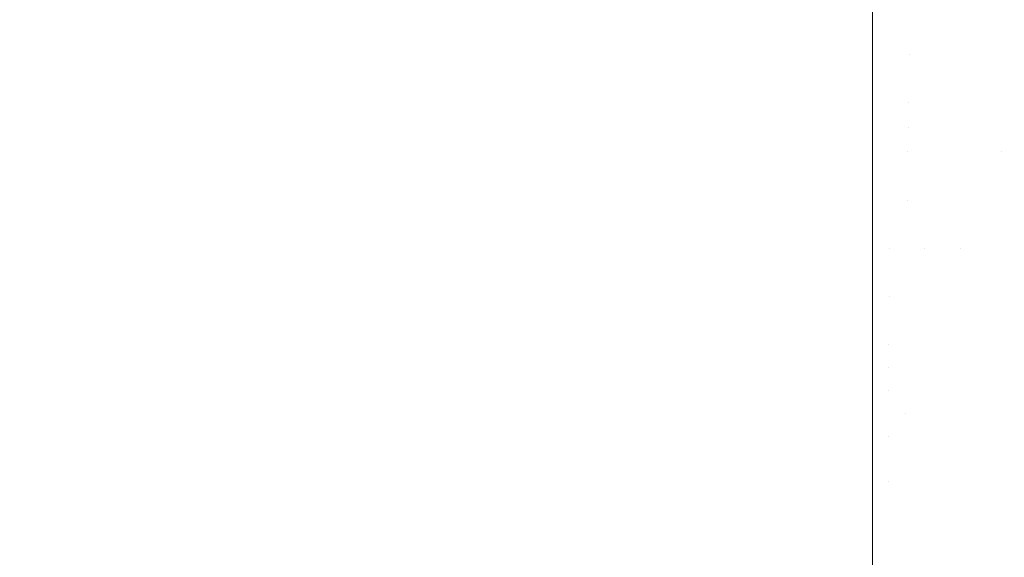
# Model space of a CAD drawing. Header units: centimetres. Extents: x -21.6 to 22.7, y 3.4 to 5.2.
# Tile 245 of 256: x 7.682 to 7.7638, y 5.1144 to 5.1591. Entities that reach past the tile are written whole.
import ezdxf

# ---------------------------------------------------------------- set-up
doc = ezdxf.new("R2010")
doc.units = ezdxf.units.CM
doc.header["$LTSCALE"] = 2.54
doc.layers.add('Lucido design-1', color=7, linetype='Continuous')

# ---------------------------------------------------------------- blocks, each defined once
blk = doc.blocks.new('Gruppo-4-1')
at = {"color": 7, "linetype": 'Continuous', "lineweight": 9}
for points, invisible_edges in [([(22.630348, 5.161088, -1872.236179), (-21.503423, 5.161088, -1872.236179), (-21.503423, 5.15757, -1872.233599), (22.630348, 5.15757, -1872.233599)], 5), ([(7.752862, 5.160201, -1872.5955), (7.752862, 5.15757, -1872.597429), (-6.625937, 5.15757, -1872.597429), (-6.625937, 5.160201, -1872.5955)], 10), ([(7.752862, 5.15757, -1872.597429), (7.752862, 5.160201, -1872.5955), (7.756028, 5.160212, -1872.595574), (7.755989, 5.158206, -1872.59704)], 14), ([(7.755989, 5.158206, -1872.59704), (7.756028, 5.160212, -1872.595574), (7.75929, 5.160212, -1872.595764), (7.759212, 5.158206, -1872.597226)], 15), ([(7.759212, 5.158206, -1872.597226), (7.75929, 5.160212, -1872.595764), (7.762649, 5.160212, -1872.596093), (7.762529, 5.158206, -1872.597552)], 15), ([(7.762529, 5.158206, -1872.597552), (7.762649, 5.160212, -1872.596093), (7.766102, 5.160212, -1872.596576), (7.76594, 5.158206, -1872.598029)], 15), ([(7.752862, 5.15757, -1872.597429), (7.755989, 5.158206, -1872.59704), (7.755952, 5.156191, -1872.598437)], 11), ([(7.759212, 5.158206, -1872.597226), (7.759137, 5.156191, -1872.598621), (7.755952, 5.156191, -1872.598437), (7.755989, 5.158206, -1872.59704)], 15), ([(7.762529, 5.158206, -1872.597552), (7.762415, 5.156191, -1872.598943), (7.759137, 5.156191, -1872.598621), (7.759212, 5.158206, -1872.597226)], 15), ([(7.76594, 5.158206, -1872.598029), (7.765786, 5.156191, -1872.599414), (7.762415, 5.156191, -1872.598943), (7.762529, 5.158206, -1872.597552)], 15), ([(22.630348, 5.15757, -1872.233599), (-21.503423, 5.15757, -1872.233599), (-21.503423, 5.153942, -1872.231175), (22.630348, 5.153942, -1872.231175)], 5), ([(-6.625937, 5.156178, -1872.598359), (-6.625937, 5.15757, -1872.597429), (7.752862, 5.15757, -1872.597429), (7.752862, 5.156178, -1872.598359)], 10), ([(7.755952, 5.156191, -1872.598437), (7.752862, 5.156178, -1872.598359), (7.752862, 5.15757, -1872.597429)], 9), ([(7.752862, 5.156178, -1872.598359), (7.752862, 5.153942, -1872.599853), (-6.625937, 5.153942, -1872.599853), (-6.625937, 5.156178, -1872.598359)], 10), ([(7.752862, 5.153942, -1872.599853), (7.752862, 5.156178, -1872.598359), (7.755952, 5.156191, -1872.598437), (7.755917, 5.154168, -1872.599767)], 14), ([(7.755917, 5.154168, -1872.599767), (7.755952, 5.156191, -1872.598437), (7.759137, 5.156191, -1872.598621), (7.759066, 5.154168, -1872.599949)], 15), ([(7.759066, 5.154168, -1872.599949), (7.759137, 5.156191, -1872.598621), (7.762415, 5.156191, -1872.598943), (7.762307, 5.154168, -1872.600268)], 15), ([(7.762307, 5.154168, -1872.600268), (7.762415, 5.156191, -1872.598943), (7.765786, 5.156191, -1872.599414), (7.765639, 5.154168, -1872.600734)], 15), ([(22.630348, 5.153942, -1872.231175), (-21.503423, 5.153942, -1872.231175), (-21.503423, 5.150212, -1872.228911), (22.630348, 5.150212, -1872.228911)], 5), ([(-6.625937, 5.152128, -1872.600954), (-6.625937, 5.153942, -1872.599853), (7.752862, 5.153942, -1872.599853), (7.752862, 5.152128, -1872.600954)], 10), ([(7.752862, 5.153942, -1872.599853), (7.755917, 5.154168, -1872.599767), (7.755884, 5.152141, -1872.601032)], 11), ([(7.755884, 5.152141, -1872.601032), (7.752862, 5.152128, -1872.600954), (7.752862, 5.153942, -1872.599853)], 9), ([(7.759066, 5.154168, -1872.599949), (7.758998, 5.152141, -1872.601212), (7.755884, 5.152141, -1872.601032), (7.755917, 5.154168, -1872.599767)], 15), ([(7.762307, 5.154168, -1872.600268), (7.762204, 5.152141, -1872.601527), (7.758998, 5.152141, -1872.601212), (7.759066, 5.154168, -1872.599949)], 15), ([(7.765639, 5.154168, -1872.600734), (7.765499, 5.152141, -1872.601988), (7.762204, 5.152141, -1872.601527), (7.762307, 5.154168, -1872.600268)], 15), ([(7.752862, 5.152128, -1872.600954), (7.752862, 5.150212, -1872.602117), (-6.625937, 5.150212, -1872.602117), (-6.625937, 5.152128, -1872.600954)], 10), ([(7.755884, 5.152141, -1872.601032), (7.755852, 5.150111, -1872.602232), (7.752862, 5.150212, -1872.602117)], 11), ([(7.752862, 5.150212, -1872.602117), (7.752862, 5.152128, -1872.600954), (7.755884, 5.152141, -1872.601032)], 10), ([(7.755852, 5.150111, -1872.602232), (7.755884, 5.152141, -1872.601032), (7.758998, 5.152141, -1872.601212), (7.758933, 5.150111, -1872.60241)], 15), ([(7.758933, 5.150111, -1872.60241), (7.758998, 5.152141, -1872.601212), (7.762204, 5.152141, -1872.601527), (7.762106, 5.150111, -1872.602722)], 15), ([(7.762106, 5.150111, -1872.602722), (7.762204, 5.152141, -1872.601527), (7.765499, 5.152141, -1872.601988), (7.765367, 5.150111, -1872.603178)], 15), ([(22.630348, 5.148071, -1872.227737), (22.630348, 5.150212, -1872.228911), (-21.503423, 5.150212, -1872.228911), (-21.503423, 5.148071, -1872.227737)], 10), ([(-6.625937, 5.148071, -1872.603291), (-6.625937, 5.150212, -1872.602117), (7.752862, 5.150212, -1872.602117), (7.752862, 5.148071, -1872.603291)], 10), ([(7.752862, 5.148071, -1872.603291), (7.752862, 5.150212, -1872.602117), (7.755852, 5.150111, -1872.602232)], 10), ([(7.755852, 5.150111, -1872.602232), (7.755822, 5.148082, -1872.603368), (7.752862, 5.148071, -1872.603291)], 11), ([(7.758933, 5.150111, -1872.60241), (7.758873, 5.148082, -1872.603545), (7.755822, 5.148082, -1872.603368), (7.755852, 5.150111, -1872.602232)], 15), ([(7.762106, 5.150111, -1872.602722), (7.762013, 5.148082, -1872.603853), (7.758873, 5.148082, -1872.603545), (7.758933, 5.150111, -1872.60241)], 15), ([(7.763616, 5.148082, -1872.60406), (7.762013, 5.148082, -1872.603853), (7.762106, 5.150111, -1872.602722), (7.765367, 5.150111, -1872.603178)], 15), ([(7.765367, 5.150111, -1872.603178), (7.765241, 5.148082, -1872.604305), (7.763616, 5.148082, -1872.60406)], 11), ([(-21.503423, 5.148071, -1872.227737), (-21.503423, 5.146387, -1872.226813), (22.630348, 5.146387, -1872.226813), (22.630348, 5.148071, -1872.227737)], 10), ([(7.752862, 5.148071, -1872.603291), (7.752862, 5.146387, -1872.604215), (-6.625937, 5.146387, -1872.604215), (-6.625937, 5.148071, -1872.603291)], 10), ([(7.755822, 5.148082, -1872.603368), (7.755794, 5.146055, -1872.604443), (7.752862, 5.146387, -1872.604215)], 11), ([(7.752862, 5.146387, -1872.604215), (7.752862, 5.148071, -1872.603291), (7.755822, 5.148082, -1872.603368)], 10), ([(7.755794, 5.146055, -1872.604443), (7.755822, 5.148082, -1872.603368), (7.758873, 5.148082, -1872.603545), (7.758815, 5.146055, -1872.604618)], 15), ([(7.758815, 5.146055, -1872.604618), (7.758873, 5.148082, -1872.603545), (7.762013, 5.148082, -1872.603853), (7.761925, 5.146055, -1872.604923)], 15), ([(7.763513, 5.146055, -1872.605128), (7.761925, 5.146055, -1872.604923), (7.762013, 5.148082, -1872.603853), (7.763616, 5.148082, -1872.60406)], 15), ([(7.763616, 5.148082, -1872.60406), (7.765241, 5.148082, -1872.604305), (7.765123, 5.146055, -1872.605371), (7.763513, 5.146055, -1872.605128)], 15), ([(22.630348, 5.146052, -1872.226648), (22.630348, 5.146387, -1872.226813), (-21.503423, 5.146387, -1872.226813), (-21.503423, 5.146052, -1872.226648)], 10), ([(-6.625937, 5.144022, -1872.605381), (-6.625937, 5.146387, -1872.604215), (7.752862, 5.146387, -1872.604215), (7.752862, 5.144022, -1872.605381)], 10), ([(7.755794, 5.146055, -1872.604443), (7.755767, 5.144032, -1872.605457), (7.752862, 5.144022, -1872.605381), (7.752862, 5.146387, -1872.604215)], 11), ([(-21.503423, 5.146052, -1872.226648), (-21.503423, 5.142474, -1872.224883), (22.630348, 5.142474, -1872.224883), (22.630348, 5.146052, -1872.226648)], 10), ([(7.758815, 5.146055, -1872.604618), (7.758761, 5.144032, -1872.605631), (7.755767, 5.144032, -1872.605457), (7.755794, 5.146055, -1872.604443)], 15), ([(7.761925, 5.146055, -1872.604923), (7.761842, 5.144032, -1872.605933), (7.758761, 5.144032, -1872.605631), (7.758815, 5.146055, -1872.604618)], 15), ([(7.763416, 5.144032, -1872.606136), (7.761842, 5.144032, -1872.605933), (7.761925, 5.146055, -1872.604923), (7.763513, 5.146055, -1872.605128)], 15), ([(7.763513, 5.146055, -1872.605128), (7.765123, 5.146055, -1872.605371), (7.765011, 5.144032, -1872.606376), (7.763416, 5.144032, -1872.606136)], 15), ([(7.752862, 5.144022, -1872.605381), (7.752862, 5.142474, -1872.606145), (-6.625937, 5.142474, -1872.606145), (-6.625937, 5.144022, -1872.605381)], 10), ([(7.755767, 5.144032, -1872.605457), (7.755742, 5.142016, -1872.606412), (7.752862, 5.142474, -1872.606145)], 11), ([(7.752862, 5.142474, -1872.606145), (7.752862, 5.144022, -1872.605381), (7.755767, 5.144032, -1872.605457)], 10), ([(7.755742, 5.142016, -1872.606412), (7.755767, 5.144032, -1872.605457), (7.758761, 5.144032, -1872.605631), (7.758709, 5.142016, -1872.606584)], 15), ([(7.758709, 5.142016, -1872.606584), (7.758761, 5.144032, -1872.605631), (7.761842, 5.144032, -1872.605933), (7.761764, 5.142016, -1872.606884)], 15), ([(7.763324, 5.142016, -1872.607085), (7.761764, 5.142016, -1872.606884), (7.761842, 5.144032, -1872.605933), (7.763416, 5.144032, -1872.606136)], 15), ([(7.763416, 5.144032, -1872.606136), (7.765011, 5.144032, -1872.606376), (7.764905, 5.142016, -1872.607323), (7.763324, 5.142016, -1872.607085)], 15), ([(22.630348, 5.13848, -1872.223126), (22.630348, 5.142474, -1872.224883), (-21.503423, 5.142474, -1872.224883), (-21.503423, 5.142012, -1872.22468)], 10), ([(7.752862, 5.142474, -1872.606145), (7.752862, 5.142012, -1872.606348), (-6.625937, 5.13848, -1872.607902), (-6.625937, 5.139998, -1872.607234)], 10), ([(-6.625937, 5.139998, -1872.607234), (-6.625937, 5.142474, -1872.606145), (7.752862, 5.142474, -1872.606145)], 10), ([(7.755742, 5.142016, -1872.606412), (7.752862, 5.142012, -1872.606348), (7.752862, 5.142474, -1872.606145)], 9), ([(-21.503423, 5.142012, -1872.22468), (-21.503423, 5.139998, -1872.223794), (22.630348, 5.13848, -1872.223126)], 10), ([(-6.625937, 5.13848, -1872.607902), (7.752862, 5.142012, -1872.606348), (7.752862, 5.139998, -1872.607234)], 9), ([(7.752862, 5.142012, -1872.606348), (7.755742, 5.142016, -1872.606412), (7.755718, 5.140007, -1872.607309), (7.754279, 5.140007, -1872.607268)], 15), ([(7.754279, 5.140007, -1872.607268), (7.752862, 5.139998, -1872.607234), (7.752862, 5.142012, -1872.606348)], 9), ([(7.757179, 5.140007, -1872.607379), (7.755718, 5.140007, -1872.607309), (7.755742, 5.142016, -1872.606412), (7.758709, 5.142016, -1872.606584)], 15), ([(7.758709, 5.142016, -1872.606584), (7.758661, 5.140007, -1872.60748), (7.757179, 5.140007, -1872.607379)], 11), ([(7.760166, 5.140007, -1872.607612), (7.758661, 5.140007, -1872.60748), (7.758709, 5.142016, -1872.606584), (7.761764, 5.142016, -1872.606884)], 15), ([(7.761764, 5.142016, -1872.606884), (7.761691, 5.140007, -1872.607777), (7.760166, 5.140007, -1872.607612)], 11), ([(7.763238, 5.140007, -1872.607977), (7.761691, 5.140007, -1872.607777), (7.761764, 5.142016, -1872.606884), (7.763324, 5.142016, -1872.607085)], 15), ([(7.763324, 5.142016, -1872.607085), (7.764905, 5.142016, -1872.607323), (7.764806, 5.140007, -1872.608213), (7.763238, 5.140007, -1872.607977)], 15), ([(-21.503423, 5.139998, -1872.223794), (-21.503423, 5.13848, -1872.223126), (22.630348, 5.13848, -1872.223126)], 10), ([(7.752862, 5.139998, -1872.607234), (7.752862, 5.13848, -1872.607902), (-6.625937, 5.13848, -1872.607902)], 10), ([(7.754279, 5.140007, -1872.607268), (7.754268, 5.138008, -1872.608109), (7.752862, 5.13848, -1872.607902)], 11), ([(7.752862, 5.13848, -1872.607902), (7.752862, 5.139998, -1872.607234), (7.754279, 5.140007, -1872.607268)], 10), ([(7.754268, 5.138008, -1872.608109), (7.754279, 5.140007, -1872.607268), (7.755718, 5.140007, -1872.607309), (7.755696, 5.138008, -1872.60815)], 15), ([(7.755696, 5.138008, -1872.60815), (7.755718, 5.140007, -1872.607309), (7.757179, 5.140007, -1872.607379), (7.757145, 5.138008, -1872.60822)], 15), ([(7.757145, 5.138008, -1872.60822), (7.757179, 5.140007, -1872.607379), (7.758661, 5.140007, -1872.60748), (7.758616, 5.138008, -1872.608319)], 15), ([(7.758616, 5.138008, -1872.608319), (7.758661, 5.140007, -1872.60748), (7.760166, 5.140007, -1872.607612), (7.760109, 5.138008, -1872.60845)], 15), ([(7.760109, 5.138008, -1872.60845), (7.760166, 5.140007, -1872.607612), (7.761691, 5.140007, -1872.607777), (7.761623, 5.138008, -1872.608614)], 15), ([(7.761623, 5.138008, -1872.608614), (7.761691, 5.140007, -1872.607777), (7.763238, 5.140007, -1872.607977), (7.763158, 5.138008, -1872.608813)], 15), ([(7.763158, 5.138008, -1872.608813), (7.763238, 5.140007, -1872.607977), (7.764806, 5.140007, -1872.608213), (7.764714, 5.138008, -1872.609047)], 15), ([(22.630348, 5.13848, -1872.223126), (-21.503423, 5.13848, -1872.223126), (-21.503423, 5.134414, -1872.221545), (22.630348, 5.134414, -1872.221545)], 5), ([(-6.625937, 5.136013, -1872.608862), (-6.625937, 5.13848, -1872.607902), (7.752862, 5.13848, -1872.607902), (7.752862, 5.136013, -1872.608862)], 10), ([(7.754268, 5.138008, -1872.608109), (7.754258, 5.136021, -1872.608896), (7.752862, 5.136013, -1872.608862), (7.752862, 5.13848, -1872.607902)], 11), ([(7.755696, 5.138008, -1872.60815), (7.755675, 5.136021, -1872.608936), (7.754258, 5.136021, -1872.608896), (7.754268, 5.138008, -1872.608109)], 15), ([(7.757145, 5.138008, -1872.60822), (7.757114, 5.136021, -1872.609006), (7.755675, 5.136021, -1872.608936), (7.755696, 5.138008, -1872.60815)], 15), ([(7.758616, 5.138008, -1872.608319), (7.758574, 5.136021, -1872.609104), (7.757114, 5.136021, -1872.609006), (7.757145, 5.138008, -1872.60822)], 15), ([(7.760109, 5.138008, -1872.60845), (7.760056, 5.136021, -1872.609235), (7.758574, 5.136021, -1872.609104), (7.758616, 5.138008, -1872.608319)], 15), ([(7.761623, 5.138008, -1872.608614), (7.761559, 5.136021, -1872.609397), (7.760056, 5.136021, -1872.609235), (7.760109, 5.138008, -1872.60845)], 15), ([(7.763158, 5.138008, -1872.608813), (7.763082, 5.136021, -1872.609594), (7.761559, 5.136021, -1872.609397), (7.761623, 5.138008, -1872.608614)], 15), ([(7.764714, 5.138008, -1872.609047), (7.764627, 5.136021, -1872.609826), (7.763082, 5.136021, -1872.609594), (7.763158, 5.138008, -1872.608813)], 15), ([(7.752862, 5.136013, -1872.608862), (7.752862, 5.134414, -1872.609483), (-6.625937, 5.134414, -1872.609483), (-6.625937, 5.136013, -1872.608862)], 10), ([(7.754258, 5.136021, -1872.608896), (7.754248, 5.134046, -1872.609629), (7.752862, 5.134414, -1872.609483)], 11), ([(7.752862, 5.134414, -1872.609483), (7.752862, 5.136013, -1872.608862), (7.754258, 5.136021, -1872.608896)], 10), ([(7.754248, 5.134046, -1872.609629), (7.754258, 5.136021, -1872.608896), (7.755675, 5.136021, -1872.608936), (7.755656, 5.134046, -1872.60967)], 15), ([(7.755656, 5.134046, -1872.60967), (7.755675, 5.136021, -1872.608936), (7.757114, 5.136021, -1872.609006), (7.757085, 5.134046, -1872.609738)], 15), ([(7.757085, 5.134046, -1872.609738), (7.757114, 5.136021, -1872.609006), (7.758574, 5.136021, -1872.609104), (7.758535, 5.134046, -1872.609836)], 15), ([(7.758535, 5.134046, -1872.609836), (7.758574, 5.136021, -1872.609104), (7.760056, 5.136021, -1872.609235), (7.760006, 5.134046, -1872.609966)], 15), ([(7.760006, 5.134046, -1872.609966), (7.760056, 5.136021, -1872.609235), (7.761559, 5.136021, -1872.609397), (7.761499, 5.134046, -1872.610127)], 15), ([(7.761499, 5.134046, -1872.610127), (7.761559, 5.136021, -1872.609397), (7.763082, 5.136021, -1872.609594), (7.763012, 5.134046, -1872.610323)], 15), ([(7.763012, 5.134046, -1872.610323), (7.763082, 5.136021, -1872.609594), (7.764627, 5.136021, -1872.609826), (7.764546, 5.134046, -1872.610553)], 15), ([(22.630348, 5.134414, -1872.221545), (-21.503423, 5.134414, -1872.221545), (-21.503423, 5.130283, -1872.220142), (22.630348, 5.130283, -1872.220142)], 5), ([(-6.625937, 5.132078, -1872.610276), (-6.625937, 5.134414, -1872.609483), (7.752862, 5.134414, -1872.609483), (7.752862, 5.132078, -1872.610276)], 10), ([(7.754248, 5.134046, -1872.609629), (7.754239, 5.132086, -1872.610311), (7.752862, 5.132078, -1872.610276), (7.752862, 5.134414, -1872.609483)], 11), ([(7.755656, 5.134046, -1872.60967), (7.755638, 5.132086, -1872.610351), (7.754239, 5.132086, -1872.610311), (7.754248, 5.134046, -1872.609629)], 15), ([(7.757085, 5.134046, -1872.609738), (7.757057, 5.132086, -1872.610419), (7.755638, 5.132086, -1872.610351), (7.755656, 5.134046, -1872.60967)], 15), ([(7.758535, 5.134046, -1872.609836), (7.758498, 5.132086, -1872.610517), (7.757057, 5.132086, -1872.610419), (7.757085, 5.134046, -1872.609738)], 15), ([(7.760006, 5.134046, -1872.609966), (7.75996, 5.132086, -1872.610645), (7.758498, 5.132086, -1872.610517), (7.758535, 5.134046, -1872.609836)], 15), ([(7.761499, 5.134046, -1872.610127), (7.761443, 5.132086, -1872.610806), (7.75996, 5.132086, -1872.610645), (7.760006, 5.134046, -1872.609966)], 15), ([(7.763012, 5.134046, -1872.610323), (7.762947, 5.132086, -1872.611), (7.761443, 5.132086, -1872.610806), (7.761499, 5.134046, -1872.610127)], 15), ([(7.764546, 5.134046, -1872.610553), (7.764471, 5.132086, -1872.611229), (7.762947, 5.132086, -1872.611), (7.763012, 5.134046, -1872.610323)], 15), ([(7.752862, 5.132078, -1872.610276), (7.752862, 5.130283, -1872.610886), (-6.625937, 5.130283, -1872.610886), (-6.625937, 5.132078, -1872.610276)], 10), ([(7.754239, 5.132086, -1872.610311), (7.754231, 5.130141, -1872.610943), (7.752862, 5.130283, -1872.610886)], 11), ([(7.752862, 5.130283, -1872.610886), (7.752862, 5.132078, -1872.610276), (7.754239, 5.132086, -1872.610311)], 10), ([(7.754231, 5.130141, -1872.610943), (7.754239, 5.132086, -1872.610311), (7.755638, 5.132086, -1872.610351), (7.755621, 5.130141, -1872.610983)], 15), ([(7.755621, 5.130141, -1872.610983), (7.755638, 5.132086, -1872.610351), (7.757057, 5.132086, -1872.610419), (7.757032, 5.130141, -1872.611051)], 15), ([(7.757032, 5.130141, -1872.611051), (7.757057, 5.132086, -1872.610419), (7.758498, 5.132086, -1872.610517), (7.758464, 5.130141, -1872.611148)], 15), ([(7.758464, 5.130141, -1872.611148), (7.758498, 5.132086, -1872.610517), (7.75996, 5.132086, -1872.610645), (7.759918, 5.130141, -1872.611275)], 15), ([(7.759918, 5.130141, -1872.611275), (7.75996, 5.132086, -1872.610645), (7.761443, 5.132086, -1872.610806), (7.761392, 5.130141, -1872.611435)], 15), ([(7.761392, 5.130141, -1872.611435), (7.761443, 5.132086, -1872.610806), (7.762947, 5.132086, -1872.611), (7.762886, 5.130141, -1872.611628)], 15), ([(7.762886, 5.130141, -1872.611628), (7.762947, 5.132086, -1872.611), (7.764471, 5.132086, -1872.611229), (7.764401, 5.130141, -1872.611856)], 15), ([(22.630348, 5.128205, -1872.219537), (22.630348, 5.130283, -1872.220142), (-21.503423, 5.130283, -1872.220142), (-21.503423, 5.128205, -1872.219537)], 10), ([(7.752862, 5.130283, -1872.610886), (-6.625937, 5.1263, -1872.612047), (-6.625937, 5.128205, -1872.611491)], 9), ([(-6.625937, 5.126094, -1872.612107), (-6.625937, 5.1263, -1872.612047), (7.752862, 5.130283, -1872.610886), (7.752862, 5.128205, -1872.611491)], 10), ([(-6.625937, 5.128205, -1872.611491), (-6.625937, 5.130283, -1872.610886), (7.752862, 5.130283, -1872.610886)], 10), ([(7.752862, 5.128205, -1872.611491), (7.752862, 5.130283, -1872.610886), (7.754231, 5.130141, -1872.610943)], 10), ([(7.754231, 5.130141, -1872.610943), (7.754223, 5.128212, -1872.611527), (7.752862, 5.128205, -1872.611491)], 11), ([(7.755621, 5.130141, -1872.610983), (7.755606, 5.128212, -1872.611566), (7.754223, 5.128212, -1872.611527), (7.754231, 5.130141, -1872.610943)], 15), ([(7.757032, 5.130141, -1872.611051), (7.757009, 5.128212, -1872.611634), (7.755606, 5.128212, -1872.611566), (7.755621, 5.130141, -1872.610983)], 15), ([(7.758464, 5.130141, -1872.611148), (7.758433, 5.128212, -1872.61173), (7.757009, 5.128212, -1872.611634), (7.757032, 5.130141, -1872.611051)], 15), ([(7.759918, 5.130141, -1872.611275), (7.759878, 5.128212, -1872.611857), (7.758433, 5.128212, -1872.61173), (7.758464, 5.130141, -1872.611148)], 15), ([(7.761392, 5.130141, -1872.611435), (7.761344, 5.128212, -1872.612016), (7.759878, 5.128212, -1872.611857), (7.759918, 5.130141, -1872.611275)], 15), ([(7.762886, 5.130141, -1872.611628), (7.76283, 5.128212, -1872.612208), (7.761344, 5.128212, -1872.612016), (7.761392, 5.130141, -1872.611435)], 15), ([(7.764401, 5.130141, -1872.611856), (7.764336, 5.128212, -1872.612434), (7.76283, 5.128212, -1872.612208), (7.762886, 5.130141, -1872.611628)], 15), ([(22.630348, 5.126094, -1872.218921), (22.630348, 5.128205, -1872.219537), (-21.503423, 5.128205, -1872.219537), (-21.503423, 5.1263, -1872.218981)], 10), ([(7.752862, 5.128205, -1872.611491), (7.752862, 5.126094, -1872.612107), (-6.625937, 5.126094, -1872.612107)], 10), ([(7.754223, 5.128212, -1872.611527), (7.75421, 5.124408, -1872.612555), (7.752862, 5.126094, -1872.612107)], 11), ([(7.752862, 5.126094, -1872.612107), (7.752862, 5.128205, -1872.611491), (7.754223, 5.128212, -1872.611527)], 10), ([(7.755591, 5.126301, -1872.612103), (7.75421, 5.124408, -1872.612555), (7.754223, 5.128212, -1872.611527)], 11), ([(7.754223, 5.128212, -1872.611527), (7.755606, 5.128212, -1872.611566), (7.755591, 5.126301, -1872.612103)], 11), ([(7.755591, 5.126301, -1872.612103), (7.755606, 5.128212, -1872.611566), (7.757009, 5.128212, -1872.611634), (7.756988, 5.126301, -1872.61217)], 15), ([(7.756988, 5.126301, -1872.61217), (7.757009, 5.128212, -1872.611634), (7.758433, 5.128212, -1872.61173), (7.758404, 5.126301, -1872.612266)], 15), ([(7.758404, 5.126301, -1872.612266), (7.758433, 5.128212, -1872.61173), (7.759878, 5.128212, -1872.611857), (7.759842, 5.126301, -1872.612392)], 15), ([(7.759842, 5.126301, -1872.612392), (7.759878, 5.128212, -1872.611857), (7.761344, 5.128212, -1872.612016), (7.7613, 5.126301, -1872.61255)], 15), ([(7.7613, 5.126301, -1872.61255), (7.761344, 5.128212, -1872.612016), (7.76283, 5.128212, -1872.612208), (7.762779, 5.126301, -1872.612741)], 15), ([(7.762779, 5.126301, -1872.612741), (7.76283, 5.128212, -1872.612208), (7.764336, 5.128212, -1872.612434), (7.764277, 5.126301, -1872.612966)], 15), ([(-21.503423, 5.1263, -1872.218981), (-21.503423, 5.126094, -1872.218921), (22.630348, 5.126094, -1872.218921)], 10), ([(22.630348, 5.126094, -1872.218921), (-21.503423, 5.126094, -1872.218921), (-21.503423, 5.121856, -1872.217884), (22.630348, 5.121856, -1872.217884)], 5), ([(7.752862, 5.126094, -1872.612107), (7.752862, 5.121856, -1872.613144), (-6.625937, 5.121856, -1872.613144), (-6.625937, 5.122532, -1872.612978)], 10), ([(-6.625937, 5.122532, -1872.612978), (-6.625937, 5.126094, -1872.612107), (7.752862, 5.126094, -1872.612107)], 10), ([(7.752862, 5.121856, -1872.613144), (7.752862, 5.126094, -1872.612107), (7.75421, 5.124408, -1872.612555)], 10), ([(7.755591, 5.126301, -1872.612103), (7.755579, 5.124408, -1872.612594), (7.75421, 5.124408, -1872.612555)], 11), ([(7.756988, 5.126301, -1872.61217), (7.756968, 5.124408, -1872.612661), (7.755579, 5.124408, -1872.612594), (7.755591, 5.126301, -1872.612103)], 15), ([(7.758404, 5.126301, -1872.612266), (7.758378, 5.124408, -1872.612757), (7.756968, 5.124408, -1872.612661), (7.756988, 5.126301, -1872.61217)], 15), ([(7.759842, 5.126301, -1872.612392), (7.759809, 5.124408, -1872.612882), (7.758378, 5.124408, -1872.612757), (7.758404, 5.126301, -1872.612266)], 15), ([(7.7613, 5.126301, -1872.61255), (7.76126, 5.124408, -1872.613039), (7.759809, 5.124408, -1872.612882), (7.759842, 5.126301, -1872.612392)], 15), ([(7.762779, 5.126301, -1872.612741), (7.762732, 5.124408, -1872.613229), (7.76126, 5.124408, -1872.613039), (7.7613, 5.126301, -1872.61255)], 15), ([(7.764277, 5.126301, -1872.612966), (7.764223, 5.124408, -1872.613454), (7.762732, 5.124408, -1872.613229), (7.762779, 5.126301, -1872.612741)], 15), ([(7.75421, 5.124408, -1872.612555), (7.754199, 5.120683, -1872.613409), (7.752862, 5.121856, -1872.613144)], 11), ([(7.75421, 5.124408, -1872.612555), (7.755579, 5.124408, -1872.612594), (7.755556, 5.120683, -1872.613448), (7.754199, 5.120683, -1872.613409)], 15), ([(7.756934, 5.120683, -1872.613514), (7.755556, 5.120683, -1872.613448), (7.755579, 5.124408, -1872.612594), (7.756968, 5.124408, -1872.612661)], 15), ([(7.756968, 5.124408, -1872.612661), (7.758378, 5.124408, -1872.612757), (7.758332, 5.120683, -1872.613609), (7.756934, 5.120683, -1872.613514)], 15), ([(7.759751, 5.120683, -1872.613733), (7.758332, 5.120683, -1872.613609), (7.758378, 5.124408, -1872.612757), (7.759809, 5.124408, -1872.612882)], 15), ([(7.759809, 5.124408, -1872.612882), (7.76126, 5.124408, -1872.613039), (7.76119, 5.120683, -1872.613889), (7.759751, 5.120683, -1872.613733)], 15), ([(7.76265, 5.120683, -1872.614078), (7.76119, 5.120683, -1872.613889), (7.76126, 5.124408, -1872.613039), (7.762732, 5.124408, -1872.613229)], 15), ([(7.762732, 5.124408, -1872.613229), (7.764223, 5.124408, -1872.613454), (7.764129, 5.120683, -1872.6143), (7.76265, 5.120683, -1872.614078)], 15), ([(22.630348, 5.121856, -1872.217884), (-21.503423, 5.121856, -1872.217884), (-21.503423, 5.117577, -1872.217033), (22.630348, 5.117577, -1872.217033)], 5), ([(7.752862, 5.121856, -1872.613144), (7.752862, 5.120679, -1872.613378), (-6.625937, 5.117577, -1872.613995), (-6.625937, 5.118847, -1872.613742)], 10), ([(-6.625937, 5.118847, -1872.613742), (-6.625937, 5.121856, -1872.613144), (7.752862, 5.121856, -1872.613144)], 10), ([(7.754199, 5.120683, -1872.613409), (7.752862, 5.120679, -1872.613378), (7.752862, 5.121856, -1872.613144)], 9), ([(7.752862, 5.120679, -1872.613378), (7.752862, 5.117577, -1872.613995), (-6.625937, 5.117577, -1872.613995)], 10), ([(7.754199, 5.120683, -1872.613409), (7.75419, 5.11704, -1872.6141), (7.752862, 5.117577, -1872.613995)], 11), ([(7.752862, 5.117577, -1872.613995), (7.752862, 5.120679, -1872.613378), (7.754199, 5.120683, -1872.613409)], 10), ([(7.754199, 5.120683, -1872.613409), (7.755556, 5.120683, -1872.613448), (7.755538, 5.11704, -1872.614139), (7.75419, 5.11704, -1872.6141)], 15), ([(7.756906, 5.11704, -1872.614205), (7.755538, 5.11704, -1872.614139), (7.755556, 5.120683, -1872.613448), (7.756934, 5.120683, -1872.613514)], 15), ([(7.756934, 5.120683, -1872.613514), (7.758332, 5.120683, -1872.613609), (7.758295, 5.11704, -1872.614299), (7.756906, 5.11704, -1872.614205)], 15), ([(7.759705, 5.11704, -1872.614423), (7.758295, 5.11704, -1872.614299), (7.758332, 5.120683, -1872.613609), (7.759751, 5.120683, -1872.613733)], 15), ([(7.759751, 5.120683, -1872.613733), (7.76119, 5.120683, -1872.613889), (7.761134, 5.11704, -1872.614577), (7.759705, 5.11704, -1872.614423)], 15), ([(7.762583, 5.11704, -1872.614765), (7.761134, 5.11704, -1872.614577), (7.76119, 5.120683, -1872.613889), (7.76265, 5.120683, -1872.614078)], 15), ([(7.76265, 5.120683, -1872.614078), (7.764129, 5.120683, -1872.6143), (7.764052, 5.11704, -1872.614985), (7.762583, 5.11704, -1872.614765)], 15), ([(22.630348, 5.117039, -1872.21695), (22.630348, 5.117577, -1872.217033), (-21.503423, 5.117577, -1872.217033), (-21.503423, 5.117039, -1872.21695)], 10), ([(-21.503423, 5.117039, -1872.21695), (-21.503423, 5.113486, -1872.216404), (22.630348, 5.113486, -1872.216404), (22.630348, 5.117039, -1872.21695)], 10), ([(7.752862, 5.117577, -1872.613995), (7.752862, 5.113486, -1872.614625), (-6.625937, 5.113486, -1872.614625), (-6.625937, 5.115248, -1872.614353)], 10), ([(-6.625937, 5.115248, -1872.614353), (-6.625937, 5.117577, -1872.613995), (7.752862, 5.117577, -1872.613995)], 10), ([(7.754183, 5.113486, -1872.614642), (7.752862, 5.113486, -1872.614625), (7.752862, 5.117577, -1872.613995), (7.75419, 5.11704, -1872.6141)], 13), ([(7.75419, 5.11704, -1872.6141), (7.755538, 5.11704, -1872.614139), (7.755523, 5.113486, -1872.61468), (7.754183, 5.113486, -1872.614642)], 15), ([(7.756885, 5.113486, -1872.614745), (7.755523, 5.113486, -1872.61468), (7.755538, 5.11704, -1872.614139), (7.756906, 5.11704, -1872.614205)], 15), ([(7.756906, 5.11704, -1872.614205), (7.758295, 5.11704, -1872.614299), (7.758266, 5.113486, -1872.614839), (7.756885, 5.113486, -1872.614745)], 15), ([(7.759668, 5.113486, -1872.614962), (7.758266, 5.113486, -1872.614839), (7.758295, 5.11704, -1872.614299), (7.759705, 5.11704, -1872.614423)], 15), ([(7.759705, 5.11704, -1872.614423), (7.761134, 5.11704, -1872.614577), (7.76109, 5.113486, -1872.615116), (7.759668, 5.113486, -1872.614962)], 15), ([(7.762532, 5.113486, -1872.615302), (7.76109, 5.113486, -1872.615116), (7.761134, 5.11704, -1872.614577), (7.762583, 5.11704, -1872.614765)], 15), ([(7.762583, 5.11704, -1872.614765), (7.764052, 5.11704, -1872.614985), (7.763993, 5.113486, -1872.615522), (7.762532, 5.113486, -1872.615302)], 15)]:
    blk.add_3dface(points, dxfattribs=dict(at, invisible_edges=invisible_edges))
blk = doc.blocks.new('Gruppo-5-1')
at = {"color": 7}
blk.add_blockref('Gruppo-4-1', (0, 0), dxfattribs=at)

msp = doc.modelspace()

# ---------------------------------------------------------------- block references
at = {"layer": 'Lucido design-1', "color": 7}
msp.add_blockref('Gruppo-5-1', (0, 0), dxfattribs=at)

doc.saveas('drawing.dxf')
